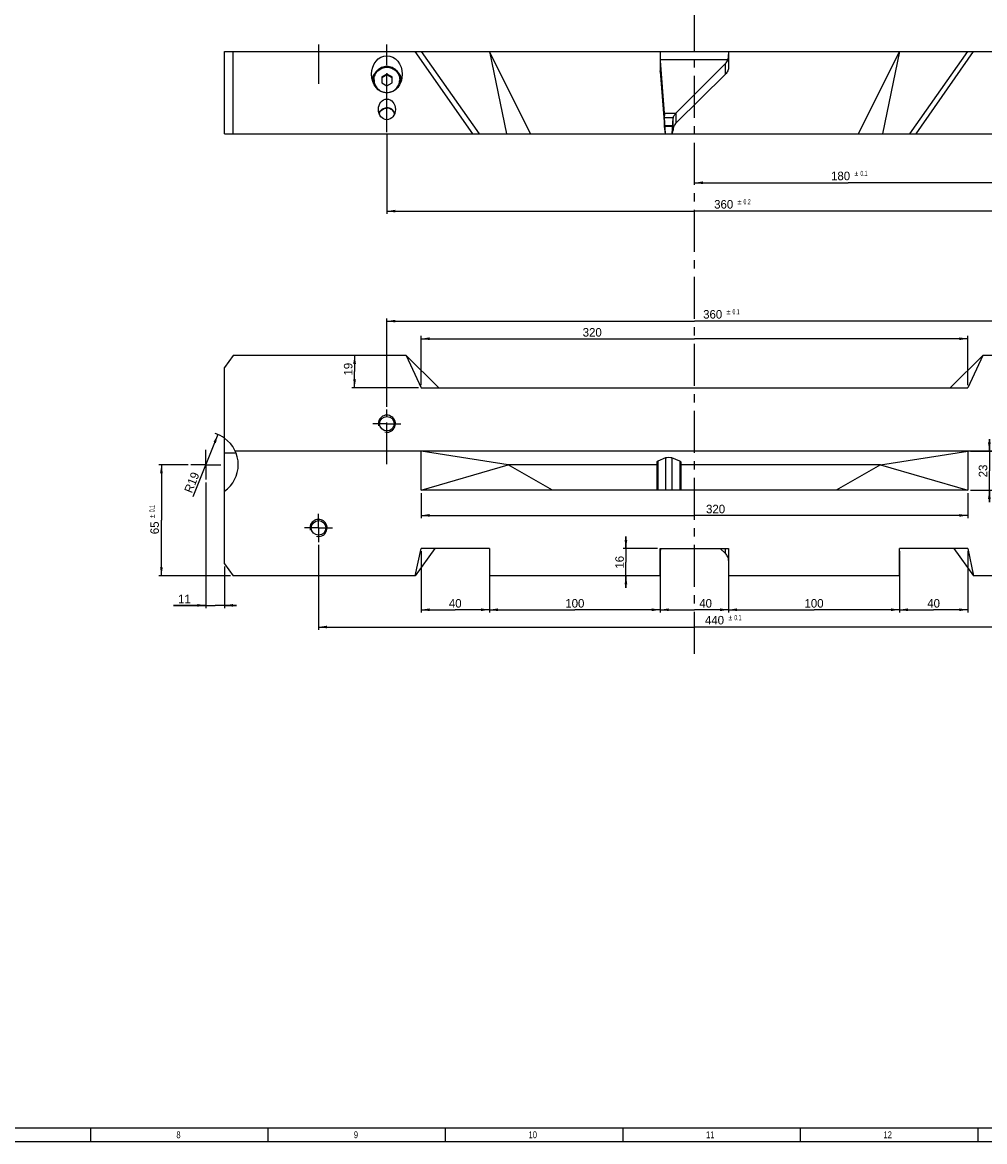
# Paper-space layout 'MG303647-00_KON_3PLEX_X1_2_2' of a CAD drawing. Header units: millimetres. Extents: x 1 to 840, y 1 to 593.
# Tile 9 of 14: x 349 to 630, y 1 to 329. Entities that reach past the tile are written whole.
import ezdxf
from ezdxf.enums import TextEntityAlignment as Align

# ---------------------------------------------------------------- set-up
doc = ezdxf.new("R2010")
doc.units = ezdxf.units.MM
doc.header["$LTSCALE"] = 32.67
doc.linetypes.add('CENTER', pattern=[0.6, 0.375, -0.075, 0.075, -0.075])
doc.layers.get('0').update_dxf_attribs({"linetype": 'CONTINUOUS'})
doc.layers.add('AXS', color=7, linetype='CONTINUOUS')
doc.layers.add('DEFAULT_1', color=7, linetype='CENTER')
doc.styles.add('TEXTSTYLE_10', font='gdt', dxfattribs={"width": 0.6})
doc.styles.add('TEXTSTYLE_2', font='txt', dxfattribs={"width": 0.8})
doc.styles.add('TEXTSTYLE_9', font='txt', dxfattribs={"width": 0.6})
doc.dimstyles.new('DIMSTYLE_12', dxfattribs={"dimtxt": 2.5, "dimasz": 2.5, "dimexe": 0.8, "dimexo": 0.8, "dimtad": 1, "dimlfac": 2, "dimdsep": 46, "dimtxsty": 'Standard', "dimblk": '_FILLED', "dimblk1": '_FILLED', "dimblk2": '_FILLED', "dimcen": 0.09, "dimclrt": 5, "dimazin": 2, "dimtol": 1, "dimtp": 0.2, "dimtm": 0.2, "dimtfac": 1, "dimtofl": 0, "dimtmove": 0, "dimatfit": 3, "dimldrblk": '_FILLED', "dimfxl": 1, "dimtolj": 1, "dimarcsym": 0})
doc.dimstyles.new('DIMSTYLE_2', dxfattribs={"dimtxt": 2.5, "dimasz": 2.5, "dimexe": 0.8, "dimexo": 0.8, "dimtad": 1, "dimlfac": 2, "dimdsep": 46, "dimtxsty": 'Standard', "dimblk": '_FILLED', "dimblk1": '_FILLED', "dimblk2": '_FILLED', "dimcen": 0.09, "dimclrt": 5, "dimazin": 2, "dimtol": 1, "dimtp": 0.1, "dimtm": 0.1, "dimtfac": 1, "dimtofl": 0, "dimtmove": 0, "dimatfit": 3, "dimldrblk": '_FILLED', "dimfxl": 1, "dimtolj": 1, "dimarcsym": 0})
doc.dimstyles.new('DIMSTYLE_6', dxfattribs={"dimtxt": 2.5, "dimasz": 2.5, "dimexe": 0.8, "dimexo": 0.8, "dimtad": 1, "dimlfac": 2, "dimdsep": 46, "dimtxsty": 'Standard', "dimblk": '_FILLED', "dimblk1": '_FILLED', "dimblk2": '_FILLED', "dimcen": 0.09, "dimclrt": 5, "dimazin": 2, "dimtp": 0.01, "dimtm": 0.01, "dimtfac": 1, "dimtofl": 0, "dimtmove": 0, "dimatfit": 3, "dimldrblk": '_FILLED', "dimfxl": 1, "dimtolj": 1, "dimarcsym": 0})
doc.dimstyles.new('DIMSTYLE_8', dxfattribs={"dimtxt": 2.5, "dimasz": 2.5, "dimexe": 0.8, "dimexo": 0.8, "dimtad": 1, "dimlfac": 2, "dimdsep": 46, "dimtxsty": 'Standard', "dimblk": '_FILLED', "dimblk1": '_FILLED', "dimblk2": '_FILLED', "dimcen": 0.09, "dimclrt": 5, "dimazin": 2, "dimtp": 0.01, "dimtm": 0.01, "dimtfac": 1, "dimtofl": 0, "dimtmove": 0, "dimatfit": 3, "dimldrblk": '_FILLED', "dimfxl": 1, "dimtolj": 1, "dimarcsym": 0})

# ---------------------------------------------------------------- blocks, each defined once
blk = doc.blocks.new('_FILLED')
at = {"color": 0, "linetype": 'ByBlock'}
blk.add_solid([(0, 0), (-1, 0.16), (-1, -0.16)], dxfattribs=at)
blk = doc.blocks.new('*D19')
at = {"color": 2, "linetype": 'Continuous', "transparency": 16777216}
for p, q in [((635.34, 295.58), (635.34, 280.77)), ((545.34, 281.57), (590.34, 281.57)), ((635.34, 281.57), (590.34, 281.57))]:
    blk.add_line(p, q, dxfattribs=at)
at = {"color": 2, "linetype": 'Continuous', "transparency": 16777216, "xscale": 2.5, "yscale": 2.5, "zscale": 2.5, "rotation": 180}
blk.add_blockref('_FILLED', (545.34, 281.57), dxfattribs=at)
at = {"color": 2, "linetype": 'Continuous', "transparency": 16777216, "xscale": 2.5, "yscale": 2.5, "zscale": 2.5}
blk.add_blockref('_FILLED', (635.34, 281.57), dxfattribs=at)
at = {"color": 5, "linetype": 'Continuous', "transparency": 16777216, "style": 'TEXTSTYLE_10'}
blk.add_text('`', height=1.5, dxfattribs=at).set_placement((592.74, 283.57), align=Align.CENTER)
at = {"color": 5, "linetype": 'Continuous', "transparency": 16777216, "style": 'TEXTSTYLE_9', "width": 0.6}
blk.add_text('0.1', height=1.5, dxfattribs=at).set_placement((594.96, 283.57), align=Align.CENTER)
at = {"color": 5, "linetype": 'Continuous', "transparency": 16777216}
blk.add_text('180', height=2.5, dxfattribs=at).set_placement((588.11, 282.32), align=Align.CENTER)
blk = doc.blocks.new('*D29')
at = {"color": 2, "linetype": 'Continuous', "transparency": 16777216}
for p, q in [((402.34, 193.9), (402.34, 157.12)), ((407.84, 169.27), (407.84, 157.12)), ((402.34, 157.92), (392.93, 157.92)), ((392.93, 157.92), (405.09, 157.92)), ((411.34, 157.92), (405.09, 157.92)), ((407.84, 157.92), (411.34, 157.92))]:
    blk.add_line(p, q, dxfattribs=at)
at = {"color": 2, "linetype": 'Continuous', "transparency": 16777216, "xscale": 2.5, "yscale": 2.5, "zscale": 2.5}
blk.add_blockref('_FILLED', (402.34, 157.92), dxfattribs=at)
at = {"color": 2, "linetype": 'Continuous', "transparency": 16777216, "xscale": 2.5, "yscale": 2.5, "zscale": 2.5, "rotation": 180}
blk.add_blockref('_FILLED', (407.84, 157.92), dxfattribs=at)
at = {"color": 5, "linetype": 'Continuous', "transparency": 16777216, "insert": (397.93, 161.04), "char_height": 2.5, "width": 5, "attachment_point": 3, "line_spacing_factor": 0.9}
blk.add_mtext('11', dxfattribs=at)
blk = doc.blocks.new('*D30')
at = {"color": 2, "linetype": 'Continuous', "transparency": 16777216}
blk.add_line((405.87, 207.89), (398.58, 189.7), dxfattribs=at)
at = {"color": 2, "linetype": 'Continuous', "transparency": 16777216, "xscale": 2.5, "yscale": 2.5, "zscale": 2.5, "rotation": 68.1508373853}
blk.add_blockref('_FILLED', (405.87, 207.89), dxfattribs=at)
at = {"color": 5, "linetype": 'Continuous', "transparency": 16777216, "insert": (397.07, 194.35), "char_height": 2.5, "width": 7.5, "attachment_point": 2, "rotation": 68.1508, "line_spacing_factor": 0.9}
blk.add_mtext('R19', dxfattribs=at)
blk = doc.blocks.new('*D34')
at = {"color": 2, "linetype": 'Continuous', "transparency": 16777216}
for p, q in [((455.34, 295.58), (455.34, 272.47)), ((635.34, 295.58), (635.34, 272.47)), ((455.34, 273.27), (545.34, 273.27)), ((635.34, 273.27), (545.34, 273.27))]:
    blk.add_line(p, q, dxfattribs=at)
at = {"color": 2, "linetype": 'Continuous', "transparency": 16777216, "xscale": 2.5, "yscale": 2.5, "zscale": 2.5, "rotation": 180}
blk.add_blockref('_FILLED', (455.34, 273.27), dxfattribs=at)
at = {"color": 2, "linetype": 'Continuous', "transparency": 16777216, "xscale": 2.5, "yscale": 2.5, "zscale": 2.5}
blk.add_blockref('_FILLED', (635.34, 273.27), dxfattribs=at)
at = {"color": 5, "linetype": 'Continuous', "transparency": 16777216}
blk.add_text('360', height=2.5, dxfattribs=at).set_placement((553.9, 274.02), align=Align.CENTER)
at = {"color": 5, "linetype": 'Continuous', "transparency": 16777216, "style": 'TEXTSTYLE_10'}
blk.add_text('`', height=1.5, dxfattribs=at).set_placement((558.52, 275.27), align=Align.CENTER)
at = {"color": 5, "linetype": 'Continuous', "transparency": 16777216, "style": 'TEXTSTYLE_9', "width": 0.6}
blk.add_text('0.2', height=1.5, dxfattribs=at).set_placement((560.75, 275.27), align=Align.CENTER)
blk = doc.blocks.new('*D35')
at = {"color": 2, "linetype": 'Continuous', "transparency": 16777216}
for p, q in [((397.16, 199.08), (388.55, 199.08)), ((389.35, 199.08), (389.35, 182.83)), ((389.35, 166.58), (389.35, 182.83)), ((409.54, 166.58), (388.55, 166.58))]:
    blk.add_line(p, q, dxfattribs=at)
at = {"color": 2, "linetype": 'Continuous', "transparency": 16777216, "xscale": 2.5, "yscale": 2.5, "zscale": 2.5}
for p, rotation in [((389.35, 199.08), 90), ((389.35, 166.58), 270)]:
    blk.add_blockref('_FILLED', p, dxfattribs=dict(at, rotation=rotation))
at = {"color": 5, "linetype": 'Continuous', "transparency": 16777216, "style": 'TEXTSTYLE_9', "width": 0.6}
blk.add_text('0.1', height=1.5, rotation=90, dxfattribs=at).set_placement((387.35, 186.2), align=Align.CENTER)
at = {"color": 5, "linetype": 'Continuous', "transparency": 16777216, "style": 'TEXTSTYLE_10'}
blk.add_text('`', height=1.5, rotation=90, dxfattribs=at).set_placement((387.35, 183.98), align=Align.CENTER)
at = {"color": 5, "linetype": 'Continuous', "transparency": 16777216}
blk.add_text('65', height=2.5, rotation=90, dxfattribs=at).set_placement((388.6, 180.6), align=Align.CENTER)
blk = doc.blocks.new('*D39')
at = {"color": 2, "linetype": 'Continuous', "transparency": 16777216}
for p, q in [((435.34, 175.65), (435.34, 150.78)), ((655.34, 175.65), (655.34, 150.78)), ((435.34, 151.58), (545.34, 151.58)), ((655.34, 151.58), (545.34, 151.58))]:
    blk.add_line(p, q, dxfattribs=at)
at = {"color": 2, "linetype": 'Continuous', "transparency": 16777216, "xscale": 2.5, "yscale": 2.5, "zscale": 2.5, "rotation": 180}
blk.add_blockref('_FILLED', (435.34, 151.58), dxfattribs=at)
at = {"color": 2, "linetype": 'Continuous', "transparency": 16777216, "xscale": 2.5, "yscale": 2.5, "zscale": 2.5}
blk.add_blockref('_FILLED', (655.34, 151.58), dxfattribs=at)
at = {"color": 5, "linetype": 'Continuous', "transparency": 16777216}
blk.add_text('440', height=2.5, dxfattribs=at).set_placement((551.21, 152.33), align=Align.CENTER)
at = {"color": 5, "linetype": 'Continuous', "transparency": 16777216, "style": 'TEXTSTYLE_10'}
blk.add_text('`', height=1.5, dxfattribs=at).set_placement((555.83, 153.58), align=Align.CENTER)
at = {"color": 5, "linetype": 'Continuous', "transparency": 16777216, "style": 'TEXTSTYLE_9', "width": 0.6}
blk.add_text('0.1', height=1.5, dxfattribs=at).set_placement((558.06, 153.58), align=Align.CENTER)
blk = doc.blocks.new('*D40')
at = {"color": 2, "linetype": 'Continuous', "transparency": 16777216}
for p, q in [((455.34, 216), (455.34, 241.88)), ((455.34, 241.08), (545.34, 241.08)), ((635.34, 241.08), (545.34, 241.08)), ((635.34, 216), (635.34, 241.88))]:
    blk.add_line(p, q, dxfattribs=at)
at = {"color": 2, "linetype": 'Continuous', "transparency": 16777216, "xscale": 2.5, "yscale": 2.5, "zscale": 2.5, "rotation": 180}
blk.add_blockref('_FILLED', (455.34, 241.08), dxfattribs=at)
at = {"color": 2, "linetype": 'Continuous', "transparency": 16777216, "xscale": 2.5, "yscale": 2.5, "zscale": 2.5}
blk.add_blockref('_FILLED', (635.34, 241.08), dxfattribs=at)
at = {"color": 5, "linetype": 'Continuous', "transparency": 16777216}
blk.add_text('360', height=2.5, dxfattribs=at).set_placement((550.68, 241.83), align=Align.CENTER)
at = {"color": 5, "linetype": 'Continuous', "transparency": 16777216, "style": 'TEXTSTYLE_10'}
blk.add_text('`', height=1.5, dxfattribs=at).set_placement((555.31, 243.08), align=Align.CENTER)
at = {"color": 5, "linetype": 'Continuous', "transparency": 16777216, "style": 'TEXTSTYLE_9', "width": 0.6}
blk.add_text('0.1', height=1.5, dxfattribs=at).set_placement((557.53, 243.08), align=Align.CENTER)
blk = doc.blocks.new('*D47')
at = {"color": 2, "linetype": 'Continuous', "transparency": 16777216}
for p, q in [((465.34, 222.38), (465.34, 236.74)), ((465.34, 235.94), (545.34, 235.94)), ((625.34, 235.94), (545.34, 235.94)), ((625.34, 222.38), (625.34, 236.74))]:
    blk.add_line(p, q, dxfattribs=at)
at = {"color": 2, "linetype": 'Continuous', "transparency": 16777216, "xscale": 2.5, "yscale": 2.5, "zscale": 2.5, "rotation": 180}
blk.add_blockref('_FILLED', (465.34, 235.94), dxfattribs=at)
at = {"color": 2, "linetype": 'Continuous', "transparency": 16777216, "xscale": 2.5, "yscale": 2.5, "zscale": 2.5}
blk.add_blockref('_FILLED', (625.34, 235.94), dxfattribs=at)
at = {"color": 5, "linetype": 'Continuous', "transparency": 16777216, "insert": (515.43, 239.06), "char_height": 2.5, "width": 7.5, "attachment_point": 2, "line_spacing_factor": 0.9}
blk.add_mtext('320', dxfattribs=at)
blk = doc.blocks.new('*D48')
at = {"color": 2, "linetype": 'Continuous', "transparency": 16777216}
for p, q in [((465.34, 173.78), (465.34, 155.83)), ((485.34, 173.78), (485.34, 155.83)), ((465.34, 156.63), (475.34, 156.63)), ((485.34, 156.63), (475.34, 156.63))]:
    blk.add_line(p, q, dxfattribs=at)
at = {"color": 2, "linetype": 'Continuous', "transparency": 16777216, "xscale": 2.5, "yscale": 2.5, "zscale": 2.5, "rotation": 180}
blk.add_blockref('_FILLED', (465.34, 156.63), dxfattribs=at)
at = {"color": 2, "linetype": 'Continuous', "transparency": 16777216, "xscale": 2.5, "yscale": 2.5, "zscale": 2.5}
blk.add_blockref('_FILLED', (485.34, 156.63), dxfattribs=at)
at = {"color": 5, "linetype": 'Continuous', "transparency": 16777216, "insert": (475.34, 159.76), "char_height": 2.5, "width": 5, "attachment_point": 2, "line_spacing_factor": 0.9}
blk.add_mtext('40', dxfattribs=at)
blk = doc.blocks.new('*D49')
at = {"color": 2, "linetype": 'Continuous', "transparency": 16777216}
for p, q in [((485.34, 165.78), (485.34, 155.83)), ((535.34, 165.78), (535.34, 155.83)), ((485.34, 156.63), (510.34, 156.63)), ((535.34, 156.63), (510.34, 156.63))]:
    blk.add_line(p, q, dxfattribs=at)
at = {"color": 2, "linetype": 'Continuous', "transparency": 16777216, "xscale": 2.5, "yscale": 2.5, "zscale": 2.5, "rotation": 180}
blk.add_blockref('_FILLED', (485.34, 156.63), dxfattribs=at)
at = {"color": 2, "linetype": 'Continuous', "transparency": 16777216, "xscale": 2.5, "yscale": 2.5, "zscale": 2.5}
blk.add_blockref('_FILLED', (535.34, 156.63), dxfattribs=at)
at = {"color": 5, "linetype": 'Continuous', "transparency": 16777216, "insert": (510.34, 159.76), "char_height": 2.5, "width": 7.5, "attachment_point": 2, "line_spacing_factor": 0.9}
blk.add_mtext('100', dxfattribs=at)
blk = doc.blocks.new('*D50')
at = {"color": 2, "linetype": 'Continuous', "transparency": 16777216}
for p, q in [((535.34, 173.78), (535.34, 155.83)), ((555.34, 173.78), (555.34, 155.83)), ((535.34, 156.63), (545.34, 156.63)), ((555.34, 156.63), (545.34, 156.63))]:
    blk.add_line(p, q, dxfattribs=at)
at = {"color": 2, "linetype": 'Continuous', "transparency": 16777216, "xscale": 2.5, "yscale": 2.5, "zscale": 2.5, "rotation": 180}
blk.add_blockref('_FILLED', (535.34, 156.63), dxfattribs=at)
at = {"color": 2, "linetype": 'Continuous', "transparency": 16777216, "xscale": 2.5, "yscale": 2.5, "zscale": 2.5}
blk.add_blockref('_FILLED', (555.34, 156.63), dxfattribs=at)
at = {"color": 5, "linetype": 'Continuous', "transparency": 16777216, "insert": (548.61, 159.76), "char_height": 2.5, "width": 5, "attachment_point": 2, "line_spacing_factor": 0.9}
blk.add_mtext('40', dxfattribs=at)
blk = doc.blocks.new('*D51')
at = {"color": 2, "linetype": 'Continuous', "transparency": 16777216}
for p, q in [((555.34, 165.78), (555.34, 155.83)), ((605.34, 165.78), (605.34, 155.83)), ((555.34, 156.63), (580.34, 156.63)), ((605.34, 156.63), (580.34, 156.63))]:
    blk.add_line(p, q, dxfattribs=at)
at = {"color": 2, "linetype": 'Continuous', "transparency": 16777216, "xscale": 2.5, "yscale": 2.5, "zscale": 2.5, "rotation": 180}
blk.add_blockref('_FILLED', (555.34, 156.63), dxfattribs=at)
at = {"color": 2, "linetype": 'Continuous', "transparency": 16777216, "xscale": 2.5, "yscale": 2.5, "zscale": 2.5}
blk.add_blockref('_FILLED', (605.34, 156.63), dxfattribs=at)
at = {"color": 5, "linetype": 'Continuous', "transparency": 16777216, "insert": (580.34, 159.76), "char_height": 2.5, "width": 7.5, "attachment_point": 2, "line_spacing_factor": 0.9}
blk.add_mtext('100', dxfattribs=at)
blk = doc.blocks.new('*D52')
at = {"color": 2, "linetype": 'Continuous', "transparency": 16777216}
for p, q in [((605.34, 173.78), (605.34, 155.83)), ((625.34, 173.78), (625.34, 155.83)), ((605.34, 156.63), (615.34, 156.63)), ((625.34, 156.63), (615.34, 156.63))]:
    blk.add_line(p, q, dxfattribs=at)
at = {"color": 2, "linetype": 'Continuous', "transparency": 16777216, "xscale": 2.5, "yscale": 2.5, "zscale": 2.5, "rotation": 180}
blk.add_blockref('_FILLED', (605.34, 156.63), dxfattribs=at)
at = {"color": 2, "linetype": 'Continuous', "transparency": 16777216, "xscale": 2.5, "yscale": 2.5, "zscale": 2.5}
blk.add_blockref('_FILLED', (625.34, 156.63), dxfattribs=at)
at = {"color": 5, "linetype": 'Continuous', "transparency": 16777216, "insert": (615.34, 159.76), "char_height": 2.5, "width": 5, "attachment_point": 2, "line_spacing_factor": 0.9}
blk.add_mtext('40', dxfattribs=at)
blk = doc.blocks.new('*D62')
at = {"color": 2, "linetype": 'Continuous', "transparency": 16777216}
for p, q in [((465.34, 190.78), (465.34, 183.44)), ((625.34, 190.78), (625.34, 183.44)), ((465.34, 184.24), (545.34, 184.24)), ((625.34, 184.24), (545.34, 184.24))]:
    blk.add_line(p, q, dxfattribs=at)
at = {"color": 2, "linetype": 'Continuous', "transparency": 16777216, "xscale": 2.5, "yscale": 2.5, "zscale": 2.5, "rotation": 180}
blk.add_blockref('_FILLED', (465.34, 184.24), dxfattribs=at)
at = {"color": 2, "linetype": 'Continuous', "transparency": 16777216, "xscale": 2.5, "yscale": 2.5, "zscale": 2.5}
blk.add_blockref('_FILLED', (625.34, 184.24), dxfattribs=at)
at = {"color": 5, "linetype": 'Continuous', "transparency": 16777216, "insert": (551.53, 187.36), "char_height": 2.5, "width": 7.5, "attachment_point": 2, "line_spacing_factor": 0.9}
blk.add_mtext('320', dxfattribs=at)
blk = doc.blocks.new('*D63')
at = {"color": 2, "linetype": 'Continuous', "transparency": 16777216}
for p, q in [((631.65, 203.08), (631.65, 206.58)), ((631.65, 206.58), (631.65, 197.33)), ((626.14, 203.08), (632.45, 203.08)), ((631.65, 188.08), (631.65, 197.33)), ((626.14, 191.58), (632.45, 191.58)), ((631.65, 191.58), (631.65, 188.08))]:
    blk.add_line(p, q, dxfattribs=at)
at = {"color": 2, "linetype": 'Continuous', "transparency": 16777216, "xscale": 2.5, "yscale": 2.5, "zscale": 2.5}
for p, rotation in [((631.65, 203.08), 270), ((631.65, 191.58), 90)]:
    blk.add_blockref('_FILLED', p, dxfattribs=dict(at, rotation=rotation))
at = {"color": 5, "linetype": 'Continuous', "transparency": 16777216, "insert": (628.53, 197.24), "char_height": 2.5, "width": 5, "attachment_point": 2, "rotation": 90, "line_spacing_factor": 0.9}
blk.add_mtext('23', dxfattribs=at)
blk = doc.blocks.new('*D64')
at = {"color": 2, "linetype": 'Continuous', "transparency": 16777216}
for p, q in [((445.88, 231.08), (445.88, 226.33)), ((445.88, 221.58), (445.88, 226.33)), ((464.54, 221.58), (445.08, 221.58))]:
    blk.add_line(p, q, dxfattribs=at)
at = {"color": 2, "linetype": 'Continuous', "transparency": 16777216, "xscale": 2.5, "yscale": 2.5, "zscale": 2.5}
for p, rotation in [((445.88, 231.08), 90), ((445.88, 221.58), 270)]:
    blk.add_blockref('_FILLED', p, dxfattribs=dict(at, rotation=rotation))
at = {"color": 5, "linetype": 'Continuous', "transparency": 16777216, "insert": (442.75, 227.02), "char_height": 2.5, "width": 5, "attachment_point": 2, "rotation": 90, "line_spacing_factor": 0.9}
blk.add_mtext('19', dxfattribs=at)
blk = doc.blocks.new('*D65')
at = {"color": 2, "linetype": 'Continuous', "transparency": 16777216}
for p, q in [((525.29, 174.58), (525.29, 178.08)), ((525.29, 178.08), (525.29, 170.58)), ((534.54, 174.58), (524.49, 174.58)), ((525.29, 163.08), (525.29, 170.58)), ((534.54, 166.58), (524.49, 166.58)), ((525.29, 166.58), (525.29, 163.08))]:
    blk.add_line(p, q, dxfattribs=at)
at = {"color": 2, "linetype": 'Continuous', "transparency": 16777216, "xscale": 2.5, "yscale": 2.5, "zscale": 2.5}
for p, rotation in [((525.29, 174.58), 270), ((525.29, 166.58), 90)]:
    blk.add_blockref('_FILLED', p, dxfattribs=dict(at, rotation=rotation))
at = {"color": 5, "linetype": 'Continuous', "transparency": 16777216, "insert": (522.17, 170.53), "char_height": 2.5, "width": 5, "attachment_point": 2, "rotation": 90, "line_spacing_factor": 0.9}
blk.add_mtext('16', dxfattribs=at)

psp = doc.layouts.new('MG303647-00_KON_3PLEX_X1_2_2')

# ---------------------------------------------------------------- linework, layer by layer
at = {"color": 7, "linetype": 'Continuous'}
for p, q in [((407.8353, 295.8994), (407.8353, 319.9994)), ((407.8353, 319.9994), (682.8353, 319.9994)), ((410.3353, 295.8994), (410.3353, 319.9994)), ((480.4754, 295.8994), (463.6348, 319.9994)), ((465.3353, 319.9994), (482.3353, 295.8994)), ((485.3353, 319.9994), (490.3353, 295.8994)), ((497.3353, 295.8994), (485.3353, 319.9994)), ((535.3353, 319.9994), (535.3353, 314.3711)), ((555.3353, 319.9994), (555.3353, 315.4293)), ((593.3353, 295.8994), (605.3353, 319.9994)), ((605.3353, 319.9994), (600.3353, 295.8994)), ((608.3353, 295.8994), (625.3353, 319.9994)), ((610.1952, 295.8994), (627.0357, 319.9994)), ((555.1176, 317.4994), (535.3353, 317.4994)), ((535.343, 317.2854), (536.5213, 301.9462)), ((540.0319, 302.0607), (554.3887, 316.4377)), ((451.3353, 311.6428), (451.3353, 310.865)), ((455.3353, 313.3924), (453.8353, 312.5381)), ((455.3353, 313.1468), (453.8353, 312.2925)), ((453.8353, 312.5381), (453.8353, 310.8294)), ((455.3353, 313.3924), (455.3353, 313.1468)), ((456.8353, 312.5381), (455.3353, 313.3924)), ((456.8353, 312.2925), (455.3353, 313.1468)), ((456.8353, 310.8294), (456.8353, 312.5381)), ((459.3353, 311.6428), (459.3353, 310.865)), ((535.343, 314.1725), (536.5776, 298.2618)), ((540.0319, 299.1009), (554.3887, 313.3333)), ((453.8353, 310.8294), (455.3353, 309.975)), ((455.3353, 309.975), (456.8353, 310.8294)), ((536.5853, 298.2618), (536.5853, 301.1305)), ((536.8353, 295.8994), (536.5853, 300.6308)), ((536.8353, 295.8994), (536.5853, 298.0632)), ((536.7064, 298.3387), (538.9675, 298.3387)), ((538.8353, 295.8994), (539.0853, 300.5105)), ((539.0853, 297.005), (539.0853, 300.5105)), ((407.8353, 295.8994), (682.8353, 295.8994)), ((538.8353, 295.8994), (539.0853, 297.005)), ((410.3353, 231.0764), (407.8353, 227.5114)), ((460.9766, 231.0764), (410.3353, 231.0764)), ((460.9766, 231.0764), (465.3353, 221.5764)), ((460.9766, 231.0764), (470.5017, 221.5764)), ((629.6939, 231.0764), (620.1689, 221.5764)), ((629.6939, 231.0764), (625.3353, 221.5764)), ((680.3353, 231.0764), (629.6939, 231.0764)), ((407.8353, 170.0682), (407.8353, 227.5114)), ((465.3353, 221.5764), (625.3353, 221.5764)), ((679.7184, 203.0764), (410.9521, 203.0764)), ((465.3353, 191.5764), (465.3353, 203.0764)), ((490.8353, 199.0764), (465.3353, 203.0764)), ((599.8353, 199.0764), (625.3353, 203.0764)), ((625.3353, 203.0764), (625.3353, 191.5764)), ((411.1546, 202.4955), (407.8353, 202.4955)), ((534.3353, 199.9292), (534.3353, 191.5764)), ((536.9157, 201.0503), (534.6169, 200.1575)), ((541.0537, 200.1575), (538.7548, 201.0503)), ((541.3353, 199.9292), (541.3353, 191.5764)), ((465.3353, 191.5764), (490.8353, 199.0764)), ((503.8257, 191.5764), (490.8353, 199.0764)), ((534.3353, 199.0764), (490.8353, 199.0764)), ((599.8353, 199.0764), (541.3353, 199.0764)), ((599.8353, 199.0764), (586.8449, 191.5764)), ((599.8353, 199.0764), (625.3353, 191.5764)), ((625.3353, 191.5764), (465.3353, 191.5764)), ((463.6348, 166.5764), (465.3353, 174.5764)), ((469.3678, 174.5764), (463.6348, 166.5764)), ((485.3353, 174.5764), (465.3353, 174.5764)), ((485.3353, 174.5764), (485.3353, 166.5764)), ((535.3353, 174.5764), (555.3353, 174.5764)), ((535.3353, 166.5764), (535.3353, 174.5764)), ((535.343, 172.2582), (535.5263, 174.5612)), ((552.8371, 174.5764), (554.3887, 173.0765)), ((555.3353, 174.5764), (555.3353, 166.5764)), ((625.3353, 174.5764), (605.3353, 174.5764)), ((605.3353, 166.5764), (605.3353, 174.5764)), ((621.3028, 174.5764), (627.0357, 166.5764)), ((625.3353, 174.5764), (627.0357, 166.5764)), ((407.8353, 170.0682), (410.3353, 166.5764)), ((463.6348, 166.5764), (410.3353, 166.5764)), ((535.3353, 166.5764), (485.3353, 166.5764)), ((605.3353, 166.5764), (555.3353, 166.5764)), ((680.3353, 166.5764), (627.0357, 166.5764)), ((5, 5), (836, 5))]:
    psp.add_line(p, q, dxfattribs=at)
at = {"color": 9, "linetype": 'Continuous'}
for p, q in [((554.3887, 313.3333), (554.3887, 316.4377)), ((535.343, 314.1725), (535.343, 314.3711)), ((536.5213, 301.9462), (539.9221, 301.9462)), ((540.0319, 299.1009), (540.0319, 302.0607)), ((536.5776, 298.2618), (536.5776, 301.2854)), ((536.5853, 300.6308), (539.0977, 300.6308)), ((536.7186, 298.1082), (538.955, 298.1082)), ((534.6169, 200.1575), (534.6169, 191.5764)), ((536.9157, 201.0503), (536.9157, 191.5764)), ((538.7548, 201.0503), (538.7548, 191.5764)), ((541.0537, 200.1575), (541.0537, 191.5764)), ((554.3887, 173.0765), (554.3887, 174.5764))]:
    psp.add_line(p, q, dxfattribs=at)
at = {"color": 4, "linetype": 'Continuous'}
for p, q in [((368.5625, 5), (368.5625, 1)), ((420.5, 5), (420.5, 1)), ((472.4375, 5), (472.4375, 1)), ((524.375, 5), (524.375, 1)), ((576.3125, 5), (576.3125, 1)), ((628.25, 5), (628.25, 1)), ((1, 1), (840, 1))]:
    psp.add_line(p, q, dxfattribs=at)
at = {"color": 7, "linetype": 'Continuous'}
for centre in [(455.3353, 211.0764), (435.3353, 180.5764)]:
    psp.add_circle(centre, 2.125, dxfattribs=at)
for centre, radius, start, end in [((455.2566, 310.8521), 4.4232, 150.555384, 166.297546), ((455.2692, 310.8421), 4.4391, 139.119182, 150.523675), ((455.4013, 310.8421), 4.4391, 29.475909, 40.879809), ((455.414, 310.8521), 4.4232, 13.705009, 29.444227), ((537.903, 314.3712), 2.5677, 180.002452, 184.437797), ((534.0176, 298.0631), 2.5677, 0.002452, 4.437797), ((402.3353, 199.0764), 9.5, 305.37654, 54.62346)]:
    psp.add_arc(centre, radius, start, end, dxfattribs=at)
at = {"color": 9, "linetype": 'Continuous'}
for centre, start, end in [((455.2335, 311.6432), 180.006726, 197.563668), ((455.4371, 311.6432), 342.444455, 359.993287)]:
    psp.add_arc(centre, 3.8982, start, end, dxfattribs=at)
at = {"color": 2, "linetype": 'Continuous'}
for centre, radius, start, end in [((455.3353, 211.0764), 2.5, 255, 195), ((402.3353, 199.0764), 9.5, 54.62346, 72.964388), ((435.3353, 180.5764), 2.5, 255, 195)]:
    psp.add_arc(centre, radius, start, end, dxfattribs=at)
at = {"color": 7, "linetype": 'Continuous'}
for centre, major_axis in [((455.3353, 313.319), (0, 5.4424)), ((455.3353, 303.039), (0, 3.0235))]:
    psp.add_ellipse(centre, major_axis=major_axis, ratio=0.82684557, dxfattribs=at)
for centre, major_axis, ratio, start_param, end_param in [((550.3353, 319.1156), (0, 5.5369), 0.90302859, -1.86699813, -1.57079633), ((550.3353, 318.5549), (5, 0), 0.72323849, -0.62548504, -0.29620181), ((536.5242, 305.3994), (-0.1992, 5), 0.0387241, -3.95155866, -3.74758857), ((544.0853, 299.9435), (5, 0), 0.72323849, 2.51610761, 2.55463376), ((544.0853, 300.5105), (5, 0), 0.3412766, 3.07101514, 3.14159265), ((537.8353, 199.9292), (3.5, 0), 0.1659751, 2.73772623, 3.14161179), ((537.8353, 200.9851), (1, 0), 0.1659751, 0.40386642, 2.73772623), ((537.8353, 199.9292), (3.5, 0), 0.1659751, -0.00001913, 0.40386642)]:
    psp.add_ellipse(centre, major_axis=major_axis, ratio=ratio, start_param=start_param, end_param=end_param, dxfattribs=at)
for points, knots in [([(459.3353, 311.6428), (459.3353, 311.901), (459.2836, 312.4191), (459.0542, 313.165), (458.6817, 313.8525), (458.1807, 314.4547), (457.5704, 314.9486), (456.6454, 315.437), (455.3353, 315.6956), (454.0252, 315.437), (453.1002, 314.9486), (452.4898, 314.4547), (451.9889, 313.8525), (451.6164, 313.165), (451.387, 312.4191), (451.3353, 311.901), (451.3353, 311.6428)], [0, 0, 0, 0, 0.06220952, 0.12447059, 0.1868382, 0.24933938, 0.31198643, 0.37476779, 0.50000012, 0.62523242, 0.68801374, 0.75066074, 0.81316188, 0.87552945, 0.93779048, 1, 1, 1, 1]), ([(555.3353, 315.4293), (555.3353, 315.0533), (555.1541, 314.2638), (554.6772, 313.6193), (554.3887, 313.3333)], [0, 0, 0, 0, 0.48065855, 1, 1, 1, 1]), ([(453.0066, 301.936), (453.0972, 302.165), (453.3503, 302.5988), (453.9053, 303.1068), (454.5867, 303.431), (455.0866, 303.5051), (455.3353, 303.5051)], [0, 0, 0, 0, 0.24866224, 0.49830051, 0.74886711, 1, 1, 1, 1]), ([(453.112, 301.6931), (453.1709, 301.9366), (453.3737, 302.4082), (453.8938, 302.9737), (454.5721, 303.3403), (455.082, 303.4247), (455.3353, 303.4247)], [0, 0, 0, 0, 0.24852892, 0.49807012, 0.7486922, 1, 1, 1, 1]), ([(457.6642, 301.9355), (457.5736, 302.1645), (457.3205, 302.5985), (456.7656, 303.1067), (456.084, 303.431), (455.584, 303.5051), (455.3353, 303.5051)], [0, 0, 0, 0, 0.248662, 0.49830013, 0.74886683, 1, 1, 1, 1]), ([(457.5585, 301.6934), (457.4996, 301.9369), (457.2967, 302.4084), (456.7766, 302.9738), (456.0984, 303.3403), (455.5886, 303.4247), (455.3353, 303.4247)], [0, 0, 0, 0, 0.24852904, 0.49807034, 0.74869238, 1, 1, 1, 1]), ([(539.0977, 300.6308), (539.1386, 300.8283), (539.3855, 301.3009), (539.706, 301.7112), (539.9221, 301.9462)], [0, 0, 0, 0, 0.38706114, 1, 1, 1, 1]), ([(540.0319, 299.1009), (539.7434, 298.815), (539.2665, 298.1704), (539.0853, 297.3809), (539.0853, 297.005)], [0, 0, 0, 0, 0.51934145, 1, 1, 1, 1]), ([(555.3353, 171.0328), (555.3353, 171.3998), (555.1523, 172.1736), (554.6759, 172.7989), (554.3887, 173.0765)], [0, 0, 0, 0, 0.47882028, 1, 1, 1, 1])]:
    psp.add_open_spline(points, degree=3, knots=knots, dxfattribs=at)
at = {"color": 9, "linetype": 'Continuous'}
for points in [[(451.5853, 311.6837), (451.5853, 311.9255), (451.6337, 312.4107), (451.8487, 313.1091), (452.1977, 313.753), (452.6672, 314.3171), (453.2394, 314.78), (454.1068, 315.2376), (455.3353, 315.48), (456.5638, 315.2376), (457.4312, 314.78), (458.0034, 314.3171), (458.4729, 313.753), (458.8219, 313.1091), (459.0369, 312.4107), (459.0853, 311.9255), (459.0853, 311.6837)], [(451.5853, 311.6837), (451.5853, 311.4419), (451.6337, 310.9568), (451.8487, 310.2583), (452.1977, 309.6144), (452.6672, 309.0503), (453.2394, 308.5875), (454.1068, 308.1298), (455.3353, 307.8874), (456.5638, 308.1298), (457.4312, 308.5875), (458.0034, 309.0503), (458.4729, 309.6144), (458.8219, 310.2583), (459.0369, 310.9568), (459.0853, 311.4419), (459.0853, 311.6837)]]:
    psp.add_open_spline(points, degree=3, knots=[0, 0, 0, 0, 0.06215821, 0.1243759, 0.18671479, 0.24920619, 0.31186372, 0.37467406, 0.5, 0.62532594, 0.68813628, 0.75079381, 0.81328521, 0.8756241, 0.93784179, 1, 1, 1, 1], dxfattribs=at)
at = {"color": 7, "linetype": 'Continuous'}
psp.add_open_spline([(536.5853, 301.1305), (536.5853, 301.1822), (536.5825, 301.2339), (536.5776, 301.2854)], degree=3, dxfattribs=at)
at = {"layer": 'AXS', "color": 7, "linetype": 'CENTER'}
for p, q in [((435.3353, 321.9994), (435.3353, 310.4994)), ((455.3353, 296.3784), (455.3353, 321.9994)), ((455.3353, 213.0585), (455.3353, 215.2014)), ((455.3353, 199.1934), (455.3353, 213.0585)), ((455.3353, 211.0764), (451.2103, 211.0764)), ((455.3353, 211.0764), (459.4603, 211.0764)), ((402.3353, 201.0764), (402.3353, 203.4514)), ((402.3353, 199.0764), (402.3353, 201.0764)), ((400.3353, 199.0764), (397.9603, 199.0764)), ((402.3353, 199.0764), (400.3353, 199.0764)), ((402.3353, 199.0764), (402.3353, 194.7014)), ((402.3353, 199.0764), (406.7103, 199.0764)), ((435.3353, 180.5764), (435.3353, 184.7014)), ((435.3353, 180.5764), (431.2103, 180.5764)), ((435.3353, 180.5764), (435.3353, 176.4514)), ((435.3353, 180.5764), (439.4603, 180.5764))]:
    psp.add_line(p, q, dxfattribs=at)
at = {"layer": 'DEFAULT_1', "color": 2, "linetype": 'CENTER'}
psp.add_line((545.3353, 143.7656), (545.3353, 470.5479), dxfattribs=at)
at = {"layer": 'DEFAULT_1', "color": 7, "linetype": 'CENTER'}
for p, q in [((455.3353, 313.6837), (455.3353, 313.3924)), ((455.3353, 305.181), (455.3353, 313.1468))]:
    psp.add_line(p, q, dxfattribs=at)

# ---------------------------------------------------------------- texts
at = {"color": 5, "linetype": 'Continuous', "char_height": 2, "attachment_point": 1, "line_spacing_factor": 0.9, "style": 'TEXTSTYLE_2'}
for s, insert, width in [('8', (393.7313, 4), 1.6), ('9', (445.6688, 4), 1.6), ('10', (496.8063, 4), 3.2), ('11', (548.7438, 4), 3.2), ('12', (600.6813, 4), 3.2)]:
    psp.add_mtext(s, dxfattribs=dict(at, insert=insert, width=width))

# ---------------------------------------------------------------- dimensions: what is measured, and where the dimension line sits
at = {"color": 2, "linetype": 'Continuous'}
for base, p1, p2, dimstyle, picture, middle in [((635.3353, 273.2733), (455.3353, 296.3784), (635.3353, 296.3784), 'DIMSTYLE_12', '*D34', (556.1224, 273.2733)), ((635.3353, 281.5723), (545.3353, 143.7656), (635.3353, 296.3784), 'DIMSTYLE_2', '*D19', (590.3353, 281.5723)), ((635.3353, 241.0764), (455.3353, 215.2014), (635.3353, 215.2014), 'DIMSTYLE_2', '*D40', (552.9095, 241.0764)), ((625.3353, 235.9395), (465.3353, 221.5764), (625.3353, 221.5764), 'DIMSTYLE_6', '*D47', (515.4279, 235.9395)), ((407.8353, 157.918), (402.3353, 194.7014), (407.8353, 170.0682), 'DIMSTYLE_6', '*D29', (395.4299, 157.918)), ((655.3353, 151.5764), (435.3353, 176.4514), (655.3353, 176.4514), 'DIMSTYLE_2', '*D39', (553.4319, 151.5764)), ((555.3353, 156.632), (535.3353, 174.5764), (555.3353, 174.5764), 'DIMSTYLE_6', '*D50', (548.6097, 156.632))]:
    dim = psp.add_linear_dim(base=base, p1=p1, p2=p2, dimstyle=dimstyle, dxfattribs=at)
    dim.commit()
    dim.dimension.update_dxf_attribs({"geometry": picture, "text_midpoint": middle, "dimtype": 160})
for base, p1, p2, angle, dimstyle, picture, middle in [((445.8755, 231.0764), (465.3353, 221.5764), (460.9766, 231.0764), 90, 'DIMSTYLE_6', '*D64', (445.8755, 227.3302)), ((631.6548, 191.5764), (625.3353, 203.0764), (625.3353, 191.5764), 270, 'DIMSTYLE_6', '*D63', (631.6548, 197.3144)), ((389.3474, 199.0764), (410.3353, 166.5764), (397.9603, 199.0764), 90, 'DIMSTYLE_2', '*D35', (389.3474, 182.8264)), ((465.3353, 184.2364), (625.3353, 191.5764), (465.3353, 191.5764), 180, 'DIMSTYLE_6', '*D62', (551.5286, 184.2364)), ((525.2926, 174.5764), (535.3353, 166.5764), (535.3353, 174.5764), 90, 'DIMSTYLE_6', '*D65', (525.2926, 170.84)), ((465.3353, 156.632), (485.3353, 174.5764), (465.3353, 174.5764), 180, 'DIMSTYLE_6', '*D48', (475.3353, 156.632)), ((605.3353, 156.632), (625.3353, 174.5764), (605.3353, 174.5764), 180, 'DIMSTYLE_6', '*D52', (615.3353, 156.632)), ((485.3353, 156.632), (535.3353, 166.5764), (485.3353, 166.5764), 180, 'DIMSTYLE_6', '*D49', (510.6478, 156.632)), ((555.3353, 156.632), (605.3353, 166.5764), (555.3353, 166.5764), 180, 'DIMSTYLE_6', '*D51', (580.6478, 156.632))]:
    dim = psp.add_linear_dim(base=base, p1=p1, p2=p2, angle=angle, dimstyle=dimstyle, dxfattribs=at)
    dim.commit()
    dim.dimension.update_dxf_attribs({"geometry": picture, "text_midpoint": middle, "dimtype": 160})
dim = psp.add_radius_dim(center=(402.3353, 199.0764), mpoint=(405.8709, 207.894), text='R<>', dimstyle='DIMSTYLE_8', override={"dimpost": '<>'}, dxfattribs=at)
dim.commit()
dim.dimension.update_dxf_attribs({"geometry": '*D30', "text_midpoint": (399.9732, 193.1853), "dimtype": 164})

doc.saveas('drawing.dxf')
